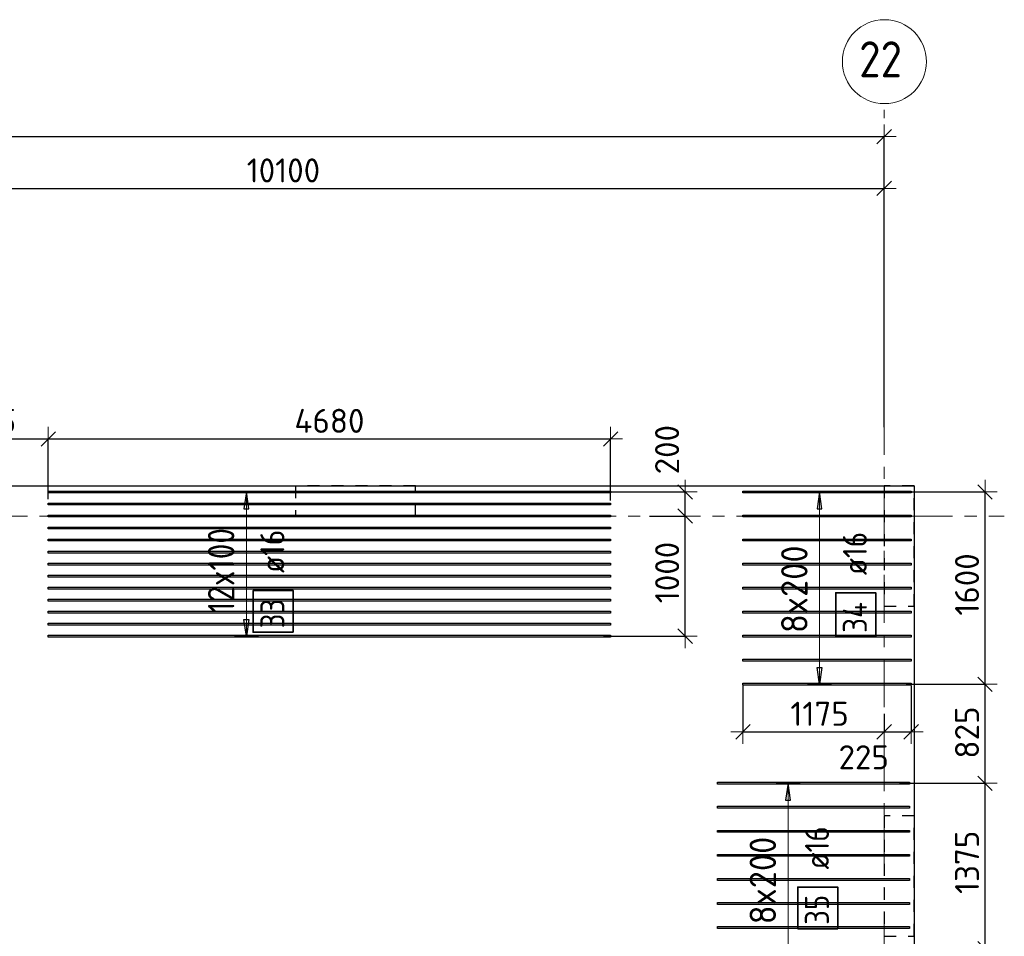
# Model space of a CAD drawing. Header units: metres. Extents: x -38 to 97, y -15 to 21.
# Tile 48 of 132: x 54.4 to 62.6, y 12.9 to 20.53. Entities that reach past the tile are written whole.
import ezdxf

# ---------------------------------------------------------------- set-up
doc = ezdxf.new("R2010")
doc.units = ezdxf.units.M
doc.header["$PDMODE"] = 65
for name, pattern in [('______11', [0.5, 0.4, -0.05, 0, -0.05]), ('______2', [0.0405, 0.03, -0.0105]), ('______5', [1.1, 0.8, -0.1, 0.1, -0.1])]:
    doc.linetypes.add(name, pattern=pattern)
for name, color, linetype, lineweight in [('XR$2$Осевая линия (1)', 7, '______5', 13), ('XR$2$Размерная линия (1)', 7, 'Continuous', 13), ('XR$4$Перекрытие (1)', 7, 'Continuous', 35), ('XR$4$Размерная линия (1)', 7, 'Continuous', 13)]:
    doc.layers.add(name, color=color, linetype=linetype, lineweight=lineweight)
doc.layers.add('XR$4$Арм.стержн.Доп. Арм верхн.зоны Х', color=7, linetype='Continuous', lineweight=35, true_color=0x8c8cff)
doc.layers.add('XR$6$Стена_ бетон несущ.', color=7, linetype='Continuous', lineweight=70, true_color=0xb4b496)
doc.styles.add('ISOCPEUR', font='txt')
doc.dimstyles.new('DIMSTYLE_3', dxfattribs={"dimtxt": 0.2, "dimasz": 0.2, "dimexe": 0, "dimexo": 0, "dimgap": 0.1, "dimtad": 2, "dimdec": 0, "dimlfac": 1000, "dimrnd": 5, "dimzin": 12, "dimdsep": 46, "dimtxsty": 'ISOCPEUR', "dimblk1": 'ALL_ML_STRICH', "dimblk2": 'ALL_ML_STRICH', "dimsah": 1, "dimcen": 0, "dimclrd": 7, "dimclre": 256, "dimclrt": 7, "dimadec": 0, "dimazin": 0, "dimtfac": 1, "dimtdec": 0, "dimtix": 1, "dimtmove": 2, "dimatfit": 3, "dimfxl": 0, "dimtzin": 0, "dimlwd": 0, "dimlwe": -3, "dimarcsym": 0})
doc.dimstyles.new('DIMSTYLE_33', dxfattribs={"dimtxt": 0.2, "dimasz": 0.2, "dimexe": 0, "dimexo": 0, "dimgap": 0.1, "dimtad": 2, "dimdec": 0, "dimlfac": 1000, "dimrnd": 5, "dimzin": 12, "dimdsep": 46, "dimtxsty": 'ISOCPEUR', "dimblk1": 'ALL_ML_STRICH', "dimblk2": 'ALL_ML_STRICH', "dimsah": 1, "dimcen": 0, "dimclrd": 7, "dimclre": 256, "dimclrt": 7, "dimadec": 0, "dimazin": 0, "dimtfac": 1, "dimtdec": 0, "dimtix": 1, "dimtmove": 2, "dimatfit": 3, "dimfxl": 0, "dimtvp": 1.2, "dimtzin": 0, "dimlwd": 0, "dimlwe": -3, "dimarcsym": 0})
doc.dimstyles.new('DIMSTYLE_34', dxfattribs={"dimtxt": 0.2, "dimasz": 0.2, "dimexe": 0, "dimexo": 0, "dimgap": 0.1, "dimtad": 0, "dimdec": 0, "dimlfac": 1000, "dimrnd": 5, "dimzin": 12, "dimdsep": 46, "dimtxsty": 'ISOCPEUR', "dimblk1": 'ALL_ML_STRICH', "dimblk2": 'ALL_ML_STRICH', "dimsah": 1, "dimcen": 0, "dimclrd": 7, "dimclre": 256, "dimclrt": 7, "dimadec": 0, "dimazin": 0, "dimtfac": 1, "dimtdec": 0, "dimtix": 1, "dimtmove": 2, "dimatfit": 3, "dimfxl": 0, "dimtvp": 1.2, "dimtzin": 0, "dimlwd": 0, "dimlwe": -3, "dimarcsym": 0})

# ---------------------------------------------------------------- blocks, each defined once
blk = doc.blocks.new('ALL_ML_STRICH')
at = {"color": 0, "linetype": 'ByBlock', "lineweight": -2}
for p, q in [((0, -0.5), (0, 0.5)), ((-1, 0), (0.5, 0)), ((-0.3, -0.3), (0.3, 0.3))]:
    blk.add_line(p, q, dxfattribs=at)
blk = doc.blocks.new('*D11')
at = {"layer": 'DEFPOINTS', "color": 7, "linetype": 'Continuous', "lineweight": 13, "transparency": 33554687}
for p in [(0.5, 19.5574), (0.5, 19.3768), (61.6, 17.1197)]:
    blk.add_point(p, dxfattribs=at)
at = {"layer": 'XR$2$Размерная линия (1)', "color": 9, "linetype": 'Continuous', "lineweight": -2, "true_color": 0xc7c7c7, "transparency": 33554687}
for p, q in [((0.5, 19.3568), (0.5, 19.5574)), ((61.6, 17.1397), (61.6, 19.5574))]:
    blk.add_line(p, q, dxfattribs=at)
at = {"layer": 'XR$2$Размерная линия (1)', "color": 7, "linetype": 'Continuous', "lineweight": -2, "transparency": 33554687}
blk.add_line((0.5, 19.5574), (61.6, 19.5574), dxfattribs=at)
at = {"layer": 'XR$2$Размерная линия (1)', "color": 7, "linetype": 'Continuous', "lineweight": 13, "transparency": 33554687, "xscale": 0.2, "yscale": 0.2, "zscale": 0.2, "rotation": 180}
blk.add_blockref('ALL_ML_STRICH', (0.5, 19.5574), dxfattribs=at)
at = {"layer": 'XR$2$Размерная линия (1)', "color": 7, "linetype": 'Continuous', "lineweight": 13, "transparency": 33554687, "xscale": 0.2, "yscale": 0.2, "zscale": 0.2}
blk.add_blockref('ALL_ML_STRICH', (61.6, 19.5574), dxfattribs=at)
at = {"layer": 'XR$2$Размерная линия (1)', "color": 7, "linetype": 'Continuous', "lineweight": 13, "transparency": 33554687, "insert": (31.1, 19.7074), "char_height": 0.2, "width": 1, "attachment_point": 5, "style": 'ISOCPEUR'}
blk.add_mtext('\\A1;{61100}', dxfattribs=at)
blk = doc.blocks.new('*D38')
at = {"layer": 'DEFPOINTS', "color": 7, "linetype": 'Continuous', "lineweight": 13, "transparency": 33554687}
for p in [(51.5, 19.1261), (61.6, 17.4912), (51.5, 17.3896)]:
    blk.add_point(p, dxfattribs=at)
at = {"layer": 'XR$2$Размерная линия (1)', "color": 9, "linetype": 'Continuous', "lineweight": -2, "true_color": 0xc7c7c7, "transparency": 33554687}
for p, q in [((51.5, 17.4096), (51.5, 19.1261)), ((61.6, 17.5112), (61.6, 19.1261))]:
    blk.add_line(p, q, dxfattribs=at)
at = {"layer": 'XR$2$Размерная линия (1)', "color": 7, "linetype": 'Continuous', "lineweight": -2, "transparency": 33554687}
blk.add_line((51.5, 19.1261), (61.6, 19.1261), dxfattribs=at)
at = {"layer": 'XR$2$Размерная линия (1)', "color": 7, "linetype": 'Continuous', "lineweight": 13, "transparency": 33554687, "xscale": 0.2, "yscale": 0.2, "zscale": 0.2, "rotation": 180}
blk.add_blockref('ALL_ML_STRICH', (51.5, 19.1261), dxfattribs=at)
at = {"layer": 'XR$2$Размерная линия (1)', "color": 7, "linetype": 'Continuous', "lineweight": 13, "transparency": 33554687, "xscale": 0.2, "yscale": 0.2, "zscale": 0.2}
blk.add_blockref('ALL_ML_STRICH', (61.6, 19.1261), dxfattribs=at)
at = {"layer": 'XR$2$Размерная линия (1)', "color": 7, "linetype": 'Continuous', "lineweight": 13, "transparency": 33554687, "insert": (56.6, 19.2761), "char_height": 0.2, "width": 1, "attachment_point": 5, "style": 'ISOCPEUR'}
blk.add_mtext('\\A1;{10100}', dxfattribs=at)
blk = doc.blocks.new('*D529')
at = {"layer": 'DEFPOINTS', "color": 7, "linetype": 'Continuous', "lineweight": 13, "transparency": 33554687}
for p in [(61.7088, 14.1762), (62.1346, 12.8), (62.4397, 12.8)]:
    blk.add_point(p, dxfattribs=at)
at = {"layer": 'XR$4$Размерная линия (1)', "color": 9, "linetype": 'Continuous', "lineweight": -2, "true_color": 0xc7c7c7, "transparency": 33554687}
for p, q in [((61.7288, 14.1762), (62.4397, 14.1762)), ((62.1546, 12.8), (62.4397, 12.8))]:
    blk.add_line(p, q, dxfattribs=at)
at = {"layer": 'XR$4$Размерная линия (1)', "color": 7, "linetype": 'Continuous', "lineweight": -2, "transparency": 33554687}
blk.add_line((62.4397, 12.8), (62.4397, 14.1762), dxfattribs=at)
at = {"layer": 'XR$4$Размерная линия (1)', "color": 7, "linetype": 'Continuous', "lineweight": 13, "transparency": 33554687, "xscale": 0.2, "yscale": 0.2, "zscale": 0.2}
for p, rotation in [((62.4397, 14.1762), 90), ((62.4397, 12.8), 270)]:
    blk.add_blockref('ALL_ML_STRICH', p, dxfattribs=dict(at, rotation=rotation))
at = {"layer": 'XR$4$Размерная линия (1)', "color": 7, "linetype": 'Continuous', "lineweight": 13, "transparency": 33554687, "insert": (62.2897, 13.5181), "char_height": 0.2, "width": 0.8, "attachment_point": 5, "rotation": 90, "style": 'ISOCPEUR'}
blk.add_mtext('\\A1;{1375}', dxfattribs=at)
blk = doc.blocks.new('*D530')
at = {"layer": 'DEFPOINTS', "color": 7, "linetype": 'Continuous', "lineweight": 13, "transparency": 33554687}
for p in [(61.764, 15.0002), (61.7088, 14.1762), (62.4397, 14.1762)]:
    blk.add_point(p, dxfattribs=at)
at = {"layer": 'XR$4$Размерная линия (1)', "color": 9, "linetype": 'Continuous', "lineweight": -2, "true_color": 0xc7c7c7, "transparency": 33554687}
for p, q in [((61.784, 15.0002), (62.4397, 15.0002)), ((61.7288, 14.1762), (62.4397, 14.1762))]:
    blk.add_line(p, q, dxfattribs=at)
at = {"layer": 'XR$4$Размерная линия (1)', "color": 7, "linetype": 'Continuous', "lineweight": -2, "transparency": 33554687}
blk.add_line((62.4397, 14.1762), (62.4397, 15.0002), dxfattribs=at)
at = {"layer": 'XR$4$Размерная линия (1)', "color": 7, "linetype": 'Continuous', "lineweight": 13, "transparency": 33554687, "xscale": 0.2, "yscale": 0.2, "zscale": 0.2}
for p, rotation in [((62.4397, 15.0002), 90), ((62.4397, 14.1762), 270)]:
    blk.add_blockref('ALL_ML_STRICH', p, dxfattribs=dict(at, rotation=rotation))
at = {"layer": 'XR$4$Размерная линия (1)', "color": 7, "linetype": 'Continuous', "lineweight": 13, "transparency": 33554687, "insert": (62.2897, 14.5982), "char_height": 0.2, "width": 0.6, "attachment_point": 5, "rotation": 90, "style": 'ISOCPEUR'}
blk.add_mtext('\\A1;{825}', dxfattribs=at)
blk = doc.blocks.new('*D531')
at = {"layer": 'DEFPOINTS', "color": 7, "linetype": 'Continuous', "lineweight": 13, "transparency": 33554687}
for p in [(61.7761, 16.6002), (61.764, 15.0002), (62.4397, 15.0002)]:
    blk.add_point(p, dxfattribs=at)
at = {"layer": 'XR$4$Размерная линия (1)', "color": 9, "linetype": 'Continuous', "lineweight": -2, "true_color": 0xc7c7c7, "transparency": 33554687}
for p, q in [((61.7961, 16.6002), (62.4397, 16.6002)), ((61.784, 15.0002), (62.4397, 15.0002))]:
    blk.add_line(p, q, dxfattribs=at)
at = {"layer": 'XR$4$Размерная линия (1)', "color": 7, "linetype": 'Continuous', "lineweight": -2, "transparency": 33554687}
blk.add_line((62.4397, 15.0002), (62.4397, 16.6002), dxfattribs=at)
at = {"layer": 'XR$4$Размерная линия (1)', "color": 7, "linetype": 'Continuous', "lineweight": 13, "transparency": 33554687, "xscale": 0.2, "yscale": 0.2, "zscale": 0.2}
for p, rotation in [((62.4397, 16.6002), 90), ((62.4397, 15.0002), 270)]:
    blk.add_blockref('ALL_ML_STRICH', p, dxfattribs=dict(at, rotation=rotation))
at = {"layer": 'XR$4$Размерная линия (1)', "color": 7, "linetype": 'Continuous', "lineweight": 13, "transparency": 33554687, "insert": (62.2897, 15.8302), "char_height": 0.2, "width": 0.8, "attachment_point": 5, "rotation": 90, "style": 'ISOCPEUR'}
blk.add_mtext('\\A1;{1600}', dxfattribs=at)
blk = doc.blocks.new('*D532')
at = {"layer": 'DEFPOINTS', "color": 7, "linetype": 'Continuous', "lineweight": 13, "transparency": 33554687}
for p in [(60.425, 15.0082), (61.6, 14.7729), (60.425, 14.6042)]:
    blk.add_point(p, dxfattribs=at)
at = {"layer": 'XR$4$Размерная линия (1)', "color": 9, "linetype": 'Continuous', "lineweight": -2, "true_color": 0xc7c7c7, "transparency": 33554687}
for p, q in [((60.425, 14.9882), (60.425, 14.6042)), ((61.6, 14.7529), (61.6, 14.6042))]:
    blk.add_line(p, q, dxfattribs=at)
at = {"layer": 'XR$4$Размерная линия (1)', "color": 7, "linetype": 'Continuous', "lineweight": -2, "transparency": 33554687}
blk.add_line((60.425, 14.6042), (61.6, 14.6042), dxfattribs=at)
at = {"layer": 'XR$4$Размерная линия (1)', "color": 7, "linetype": 'Continuous', "lineweight": 13, "transparency": 33554687, "xscale": 0.2, "yscale": 0.2, "zscale": 0.2, "rotation": 180}
blk.add_blockref('ALL_ML_STRICH', (60.425, 14.6042), dxfattribs=at)
at = {"layer": 'XR$4$Размерная линия (1)', "color": 7, "linetype": 'Continuous', "lineweight": 13, "transparency": 33554687, "xscale": 0.2, "yscale": 0.2, "zscale": 0.2}
blk.add_blockref('ALL_ML_STRICH', (61.6, 14.6042), dxfattribs=at)
at = {"layer": 'XR$4$Размерная линия (1)', "color": 7, "linetype": 'Continuous', "lineweight": 13, "transparency": 33554687, "insert": (61.0625, 14.7542), "char_height": 0.2, "width": 0.8, "attachment_point": 5, "style": 'ISOCPEUR'}
blk.add_mtext('\\A1;{1175}', dxfattribs=at)
blk = doc.blocks.new('*D533')
at = {"layer": 'DEFPOINTS', "color": 7, "linetype": 'Continuous', "lineweight": 13, "transparency": 33554687}
for p in [(61.825, 15.0082), (61.6, 14.7729), (61.6, 14.6042)]:
    blk.add_point(p, dxfattribs=at)
at = {"layer": 'XR$4$Размерная линия (1)', "color": 9, "linetype": 'Continuous', "lineweight": -2, "true_color": 0xc7c7c7, "transparency": 33554687}
for p, q in [((61.825, 14.9882), (61.825, 14.6042)), ((61.6, 14.7529), (61.6, 14.6042))]:
    blk.add_line(p, q, dxfattribs=at)
at = {"layer": 'XR$4$Размерная линия (1)', "color": 7, "linetype": 'Continuous', "lineweight": -2, "transparency": 33554687}
blk.add_line((61.6, 14.6042), (61.825, 14.6042), dxfattribs=at)
at = {"layer": 'XR$4$Размерная линия (1)', "color": 7, "linetype": 'Continuous', "lineweight": 13, "transparency": 33554687, "xscale": 0.2, "yscale": 0.2, "zscale": 0.2, "rotation": 180}
blk.add_blockref('ALL_ML_STRICH', (61.6, 14.6042), dxfattribs=at)
at = {"layer": 'XR$4$Размерная линия (1)', "color": 7, "linetype": 'Continuous', "lineweight": 13, "transparency": 33554687, "xscale": 0.2, "yscale": 0.2, "zscale": 0.2}
blk.add_blockref('ALL_ML_STRICH', (61.825, 14.6042), dxfattribs=at)
at = {"layer": 'XR$4$Размерная линия (1)', "color": 7, "linetype": 'Continuous', "lineweight": 13, "transparency": 33554687, "insert": (61.4299, 14.3924), "char_height": 0.2, "width": 0.6, "attachment_point": 5, "style": 'ISOCPEUR'}
blk.add_mtext('\\A1;{225}', dxfattribs=at)
blk = doc.blocks.new('*D534')
at = {"layer": 'DEFPOINTS', "color": 7, "linetype": 'Continuous', "lineweight": 13, "transparency": 33554687}
for p in [(59.6281, 16.4), (59.2441, 15.4002), (59.9438, 15.4002)]:
    blk.add_point(p, dxfattribs=at)
at = {"layer": 'XR$4$Размерная линия (1)', "color": 9, "linetype": 'Continuous', "lineweight": -2, "true_color": 0xc7c7c7, "transparency": 33554687}
for p, q in [((59.6481, 16.4), (59.9438, 16.4)), ((59.2641, 15.4002), (59.9438, 15.4002))]:
    blk.add_line(p, q, dxfattribs=at)
at = {"layer": 'XR$4$Размерная линия (1)', "color": 7, "linetype": 'Continuous', "lineweight": -2, "transparency": 33554687}
blk.add_line((59.9438, 15.4002), (59.9438, 16.4), dxfattribs=at)
at = {"layer": 'XR$4$Размерная линия (1)', "color": 7, "linetype": 'Continuous', "lineweight": 13, "transparency": 33554687, "xscale": 0.2, "yscale": 0.2, "zscale": 0.2}
for p, rotation in [((59.9438, 16.4), 90), ((59.9438, 15.4002), 270)]:
    blk.add_blockref('ALL_ML_STRICH', p, dxfattribs=dict(at, rotation=rotation))
at = {"layer": 'XR$4$Размерная линия (1)', "color": 7, "linetype": 'Continuous', "lineweight": 13, "transparency": 33554687, "insert": (59.7938, 15.9301), "char_height": 0.2, "width": 0.8, "attachment_point": 5, "rotation": 90, "style": 'ISOCPEUR'}
blk.add_mtext('\\A1;{1000}', dxfattribs=at)
blk = doc.blocks.new('*D535')
at = {"layer": 'DEFPOINTS', "color": 7, "linetype": 'Continuous', "lineweight": 13, "transparency": 33554687}
for p in [(59.2575, 16.6002), (59.6281, 16.4), (59.9438, 16.4)]:
    blk.add_point(p, dxfattribs=at)
at = {"layer": 'XR$4$Размерная линия (1)', "color": 9, "linetype": 'Continuous', "lineweight": -2, "true_color": 0xc7c7c7, "transparency": 33554687}
for p, q in [((59.2775, 16.6002), (59.9438, 16.6002)), ((59.6481, 16.4), (59.9438, 16.4))]:
    blk.add_line(p, q, dxfattribs=at)
at = {"layer": 'XR$4$Размерная линия (1)', "color": 7, "linetype": 'Continuous', "lineweight": -2, "transparency": 33554687}
blk.add_line((59.9438, 16.4), (59.9438, 16.6002), dxfattribs=at)
at = {"layer": 'XR$4$Размерная линия (1)', "color": 7, "linetype": 'Continuous', "lineweight": 13, "transparency": 33554687, "xscale": 0.2, "yscale": 0.2, "zscale": 0.2}
for p, rotation in [((59.9438, 16.6002), 90), ((59.9438, 16.4), 270)]:
    blk.add_blockref('ALL_ML_STRICH', p, dxfattribs=dict(at, rotation=rotation))
at = {"layer": 'XR$4$Размерная линия (1)', "color": 7, "linetype": 'Continuous', "lineweight": 13, "transparency": 33554687, "insert": (59.7932, 16.9524), "char_height": 0.2, "width": 0.6, "attachment_point": 5, "rotation": 90, "style": 'ISOCPEUR'}
blk.add_mtext('\\A1;{200}', dxfattribs=at)
blk = doc.blocks.new('*D650')
at = {"layer": 'DEFPOINTS', "color": 7, "linetype": 'Continuous', "lineweight": 13, "transparency": 33554687}
for p in [(53.6475, 17.042), (53.6475, 16.6112), (54.6429, 16.5207)]:
    blk.add_point(p, dxfattribs=at)
at = {"layer": 'XR$4$Размерная линия (1)', "color": 9, "linetype": 'Continuous', "lineweight": -2, "true_color": 0xc7c7c7, "transparency": 33554687}
for p, q in [((53.6475, 16.6312), (53.6475, 17.042)), ((54.6429, 16.5407), (54.6429, 17.042))]:
    blk.add_line(p, q, dxfattribs=at)
at = {"layer": 'XR$4$Размерная линия (1)', "color": 7, "linetype": 'Continuous', "lineweight": -2, "transparency": 33554687}
blk.add_line((53.6475, 17.042), (54.6429, 17.042), dxfattribs=at)
at = {"layer": 'XR$4$Размерная линия (1)', "color": 7, "linetype": 'Continuous', "lineweight": 13, "transparency": 33554687, "xscale": 0.2, "yscale": 0.2, "zscale": 0.2, "rotation": 180}
blk.add_blockref('ALL_ML_STRICH', (53.6475, 17.042), dxfattribs=at)
at = {"layer": 'XR$4$Размерная линия (1)', "color": 7, "linetype": 'Continuous', "lineweight": 13, "transparency": 33554687, "xscale": 0.2, "yscale": 0.2, "zscale": 0.2}
blk.add_blockref('ALL_ML_STRICH', (54.6429, 17.042), dxfattribs=at)
at = {"layer": 'XR$4$Размерная линия (1)', "color": 7, "linetype": 'Continuous', "lineweight": 13, "transparency": 33554687, "insert": (54.1552, 17.192), "char_height": 0.2, "width": 0.6, "attachment_point": 5, "style": 'ISOCPEUR'}
blk.add_mtext('\\A1;{995}', dxfattribs=at)
blk = doc.blocks.new('*D651')
at = {"layer": 'DEFPOINTS', "color": 7, "linetype": 'Continuous', "lineweight": 13, "transparency": 33554687}
for p in [(54.6429, 17.042), (54.6429, 16.5207), (59.3229, 16.5102)]:
    blk.add_point(p, dxfattribs=at)
at = {"layer": 'XR$4$Размерная линия (1)', "color": 9, "linetype": 'Continuous', "lineweight": -2, "true_color": 0xc7c7c7, "transparency": 33554687}
for p, q in [((54.6429, 16.5407), (54.6429, 17.042)), ((59.3229, 16.5302), (59.3229, 17.042))]:
    blk.add_line(p, q, dxfattribs=at)
at = {"layer": 'XR$4$Размерная линия (1)', "color": 7, "linetype": 'Continuous', "lineweight": -2, "transparency": 33554687}
blk.add_line((54.6429, 17.042), (59.3229, 17.042), dxfattribs=at)
at = {"layer": 'XR$4$Размерная линия (1)', "color": 7, "linetype": 'Continuous', "lineweight": 13, "transparency": 33554687, "xscale": 0.2, "yscale": 0.2, "zscale": 0.2, "rotation": 180}
blk.add_blockref('ALL_ML_STRICH', (54.6429, 17.042), dxfattribs=at)
at = {"layer": 'XR$4$Размерная линия (1)', "color": 7, "linetype": 'Continuous', "lineweight": 13, "transparency": 33554687, "xscale": 0.2, "yscale": 0.2, "zscale": 0.2}
blk.add_blockref('ALL_ML_STRICH', (59.3229, 17.042), dxfattribs=at)
at = {"layer": 'XR$4$Размерная линия (1)', "color": 7, "linetype": 'Continuous', "lineweight": 13, "transparency": 33554687, "insert": (56.9829, 17.192), "char_height": 0.2, "width": 0.8, "attachment_point": 5, "style": 'ISOCPEUR'}
blk.add_mtext('\\A1;{4680}', dxfattribs=at)

msp = doc.modelspace()

# ---------------------------------------------------------------- linework, layer by layer
at = {"layer": 'XR$2$Осевая линия (1)', "color": 253, "linetype": '______11', "lineweight": 13, "true_color": 0xa0a0a0, "transparency": 33554687}
for p, q in [((61.6, -3.39), (61.6, 19.78)), ((-2.63, 16.4), (62.6, 16.4))]:
    msp.add_line(p, q, dxfattribs=at)
at = {"layer": 'XR$2$Осевая линия (1)', "color": 7, "linetype": 'Continuous', "lineweight": 13, "transparency": 33554687}
msp.add_circle((61.6018, 20.1812), 0.3493, dxfattribs=at)
at = {"layer": 'XR$4$Арм.стержн.Доп. Арм верхн.зоны Х', "color": 253, "linetype": 'Continuous', "lineweight": -3, "true_color": 0xa0a0a0, "transparency": 33554687}
for p, q in [((56.2918, 16.6002), (56.1918, 16.6002)), ((56.2918, 16.6002), (56.3918, 16.6002)), ((61.0624, 16.6002), (60.9624, 16.6002)), ((61.0624, 16.6002), (61.1624, 16.6002)), ((56.2918, 15.4002), (56.1918, 15.4002)), ((56.2918, 15.4002), (56.3918, 15.4002)), ((61.0624, 15.0002), (60.9624, 15.0002)), ((61.0624, 15.0002), (61.1624, 15.0002)), ((60.8, 14.1762), (60.7, 14.1762)), ((60.8, 14.1762), (60.9, 14.1762))]:
    msp.add_line(p, q, dxfattribs=at)
at = {"layer": 'XR$4$Арм.стержн.Доп. Арм верхн.зоны Х', "color": 7, "linetype": 'Continuous', "lineweight": 25, "transparency": 33554687}
for p, q in [((56.2918, 16.6002), (56.2718, 16.4602)), ((56.3118, 16.4602), (56.2918, 16.6002)), ((61.0624, 16.6002), (61.0424, 16.4602)), ((61.0824, 16.4602), (61.0624, 16.6002)), ((56.2718, 16.4602), (56.3118, 16.4602)), ((61.0424, 16.4602), (61.0824, 16.4602)), ((56.2918, 15.4002), (56.2718, 15.5402)), ((56.2718, 15.5402), (56.3118, 15.5402)), ((56.3118, 15.5402), (56.2918, 15.4002)), ((61.0624, 15.0002), (61.0424, 15.1402)), ((61.0424, 15.1402), (61.0824, 15.1402)), ((61.0824, 15.1402), (61.0624, 15.0002)), ((60.8, 14.1762), (60.78, 14.0362)), ((60.82, 14.0362), (60.8, 14.1762)), ((60.78, 14.0362), (60.82, 14.0362))]:
    msp.add_line(p, q, dxfattribs=at)
at = {"layer": 'XR$4$Арм.стержн.Доп. Арм верхн.зоны Х', "color": 7, "linetype": 'Continuous', "lineweight": 13, "transparency": 33554687}
for p, q in [((56.2918, 16.6002), (56.2918, 16.6002)), ((56.2918, 15.4002), (56.2918, 16.6002)), ((61.0624, 16.6002), (61.0624, 16.6002)), ((61.0624, 15.0002), (61.0624, 16.6002)), ((56.2918, 15.4002), (56.2918, 15.4002)), ((61.0624, 15.0002), (61.0624, 15.0002)), ((60.8, 14.1762), (60.8, 14.1762)), ((60.8, 12.5762), (60.8, 14.1762))]:
    msp.add_line(p, q, dxfattribs=at)
at = {"layer": 'XR$4$Арм.стержн.Доп. Арм верхн.зоны Х', "color": 7, "linetype": 'Continuous', "lineweight": 25, "transparency": 33554687}
for points in [[(59.3229, 16.5922), (54.6429, 16.5922), (54.6429, 16.6082), (59.3229, 16.6082), (59.3229, 16.5922)], [(61.825, 16.5922), (60.425, 16.5922), (60.425, 16.6082), (61.825, 16.6082), (61.825, 16.5922)], [(59.3229, 16.4922), (54.6429, 16.4922), (54.6429, 16.5082), (59.3229, 16.5082), (59.3229, 16.4922)], [(59.3229, 16.3922), (54.6429, 16.3922), (54.6429, 16.4082), (59.3229, 16.4082), (59.3229, 16.3922)], [(61.825, 16.3922), (60.425, 16.3922), (60.425, 16.4082), (61.825, 16.4082), (61.825, 16.3922)], [(59.3229, 16.2922), (54.6429, 16.2922), (54.6429, 16.3082), (59.3229, 16.3082), (59.3229, 16.2922)], [(59.3229, 16.1922), (54.6429, 16.1922), (54.6429, 16.2082), (59.3229, 16.2082), (59.3229, 16.1922)], [(61.825, 16.1922), (60.425, 16.1922), (60.425, 16.2082), (61.825, 16.2082), (61.825, 16.1922)], [(59.3229, 16.0922), (54.6429, 16.0922), (54.6429, 16.1082), (59.3229, 16.1082), (59.3229, 16.0922)], [(59.3229, 15.9922), (54.6429, 15.9922), (54.6429, 16.0082), (59.3229, 16.0082), (59.3229, 15.9922)], [(61.825, 15.9922), (60.425, 15.9922), (60.425, 16.0082), (61.825, 16.0082), (61.825, 15.9922)], [(59.3229, 15.8922), (54.6429, 15.8922), (54.6429, 15.9082), (59.3229, 15.9082), (59.3229, 15.8922)], [(59.3229, 15.7922), (54.6429, 15.7922), (54.6429, 15.8082), (59.3229, 15.8082), (59.3229, 15.7922)], [(61.825, 15.7922), (60.425, 15.7922), (60.425, 15.8082), (61.825, 15.8082), (61.825, 15.7922)], [(59.3229, 15.6922), (54.6429, 15.6922), (54.6429, 15.7082), (59.3229, 15.7082), (59.3229, 15.6922)], [(59.3229, 15.5922), (54.6429, 15.5922), (54.6429, 15.6082), (59.3229, 15.6082), (59.3229, 15.5922)], [(61.825, 15.5922), (60.425, 15.5922), (60.425, 15.6082), (61.825, 15.6082), (61.825, 15.5922)], [(59.3229, 15.4922), (54.6429, 15.4922), (54.6429, 15.5082), (59.3229, 15.5082), (59.3229, 15.4922)], [(59.3229, 15.3922), (54.6429, 15.3922), (54.6429, 15.4082), (59.3229, 15.4082), (59.3229, 15.3922)], [(61.825, 15.3922), (60.425, 15.3922), (60.425, 15.4082), (61.825, 15.4082), (61.825, 15.3922)], [(61.825, 15.1922), (60.425, 15.1922), (60.425, 15.2082), (61.825, 15.2082), (61.825, 15.1922)], [(61.825, 14.9922), (60.425, 14.9922), (60.425, 15.0082), (61.825, 15.0082), (61.825, 14.9922)], [(61.8118, 14.1682), (60.2118, 14.1682), (60.2118, 14.1842), (61.8118, 14.1842), (61.8118, 14.1682)], [(61.8118, 13.9682), (60.2118, 13.9682), (60.2118, 13.9842), (61.8118, 13.9842), (61.8118, 13.9682)], [(61.8118, 13.7682), (60.2118, 13.7682), (60.2118, 13.7842), (61.8118, 13.7842), (61.8118, 13.7682)], [(61.8118, 13.5682), (60.2118, 13.5682), (60.2118, 13.5842), (61.8118, 13.5842), (61.8118, 13.5682)], [(61.8118, 13.3682), (60.2118, 13.3682), (60.2118, 13.3842), (61.8118, 13.3842), (61.8118, 13.3682)], [(61.8118, 13.1682), (60.2118, 13.1682), (60.2118, 13.1842), (61.8118, 13.1842), (61.8118, 13.1682)], [(61.8118, 12.9682), (60.2118, 12.9682), (60.2118, 12.9842), (61.8118, 12.9842), (61.8118, 12.9682)]]:
    msp.add_lwpolyline(points, dxfattribs=at)
at = {"layer": 'XR$4$Арм.стержн.Доп. Арм верхн.зоны Х', "color": 7, "linetype": 'Continuous', "lineweight": 35, "transparency": 33554687}
for points in [[(56.6813, 15.4323), (56.6813, 15.779), (56.348, 15.779), (56.348, 15.4323), (56.6813, 15.4323)], [(61.5298, 15.3948), (61.5298, 15.7615), (61.1964, 15.7615), (61.1964, 15.3948), (61.5298, 15.3948)], [(61.2137, 12.965), (61.2137, 13.3116), (60.8804, 13.3116), (60.8804, 12.965), (61.2137, 12.965)]]:
    msp.add_lwpolyline(points, dxfattribs=at)
at = {"layer": 'XR$4$Перекрытие (1)', "color": 7, "linetype": 'Continuous', "lineweight": 25, "transparency": 33554687}
for p, q in [((51.6, 16.6502), (61.85, 16.6502)), ((61.85, 16.6502), (61.85, -0.2498))]:
    msp.add_line(p, q, dxfattribs=at)
at = {"layer": 'XR$6$Стена_ бетон несущ.', "color": 253, "linetype": '______2', "lineweight": -3, "true_color": 0xa0a0a0, "transparency": 33554687}
for p, q in [((61.6, 13.9049), (61.6, 12.9049)), ((61.85, 13.9049), (61.6, 13.9049)), ((61.85, 12.9049), (61.85, 13.9049)), ((61.6, 12.9049), (61.85, 12.9049))]:
    msp.add_line(p, q, dxfattribs=at)
for points in [[(57.7, 16.65), (56.7, 16.65), (56.7, 16.4), (57.7, 16.4), (57.7, 16.65)], [(61.85, 16.65), (61.6, 16.65), (61.6, 15.65), (61.85, 15.65), (61.85, 16.65)]]:
    msp.add_lwpolyline(points, close=True, dxfattribs=at)

# ---------------------------------------------------------------- texts
at = {"layer": 'XR$2$Осевая линия (1)', "color": 7, "linetype": 'Continuous', "lineweight": 13, "transparency": 33554687, "insert": (61.3918, 20.0507), "char_height": 0.3, "width": 0.550812, "attachment_point": 7, "style": 'ISOCPEUR'}
msp.add_mtext('\\W0.87;22', dxfattribs=at)
at = {"layer": 'XR$4$Арм.стержн.Доп. Арм верхн.зоны Х', "color": 7, "linetype": 'Continuous', "lineweight": 13, "transparency": 33554687, "char_height": 0.22, "attachment_point": 7, "rotation": 90, "style": 'ISOCPEUR'}
for s, insert, width in [('\\W0.86;12x100', (56.1918, 15.5932), 0.930455), ('\\W0.95;8x200', (60.9624, 15.4262), 0.873359), ('\\W0.95;8x200', (60.7, 13.0022), 0.873359)]:
    msp.add_mtext(s, dxfattribs=dict(at, insert=insert, width=width))
at = {"layer": 'XR$4$Арм.стержн.Доп. Арм верхн.зоны Х', "color": 7, "linetype": 'Continuous', "lineweight": 25, "transparency": 33554687, "char_height": 0.2, "attachment_point": 7, "rotation": 90, "style": 'ISOCPEUR'}
for s, insert, width in [('\\W0.89; ø16 ', (56.608, 15.8123), 0.749105), ('\\W0.89; ø16 ', (61.4564, 15.7948), 0.749105), ('\\W0.87;33', (56.608, 15.4656), 0.367208), ('\\W0.88;34', (61.4564, 15.4282), 0.387995), ('\\W0.89; ø16 ', (61.1404, 13.345), 0.749105), ('\\W0.87;35', (61.1404, 12.9983), 0.367208)]:
    msp.add_mtext(s, dxfattribs=dict(at, insert=insert, width=width))

# ---------------------------------------------------------------- dimensions: what is measured, and where the dimension line sits
at = {"layer": 'XR$2$Размерная линия (1)', "color": 7, "linetype": 'Continuous', "lineweight": 13, "transparency": 33554687}
for base, p1, p2, picture, middle in [((61.6, 19.5574), (0.5, 19.3568), (61.6, 17.1397), '*D11', (31.1, 19.7074)), ((61.6, 19.1261), (51.5, 17.4096), (61.6, 17.5112), '*D38', (56.6, 19.2761))]:
    dim = msp.add_linear_dim(base=base, p1=p1, p2=p2, dimstyle='DIMSTYLE_3', override={"dimpost": '<>', "dimclrd": 7, "dimclre": 9, "dimclrt": 7, "dimlwd": 0, "dimlwe": 65533}, dxfattribs=at)
    dim.commit()
    dim.dimension.update_dxf_attribs({"geometry": picture, "text_midpoint": middle, "dimtype": 160})
at = {"layer": 'XR$4$Размерная линия (1)', "color": 7, "linetype": 'Continuous', "lineweight": 13, "transparency": 33554687}
for base, p1, p2, dimstyle, picture, middle in [((54.6429, 17.042), (53.6475, 16.6312), (54.6429, 16.5407), 'DIMSTYLE_3', '*D650', (54.1552, 17.192)), ((59.3229, 17.042), (54.6429, 16.5407), (59.3229, 16.5302), 'DIMSTYLE_3', '*D651', (56.9829, 17.192)), ((61.6, 14.6042), (60.425, 14.9882), (61.6, 14.7529), 'DIMSTYLE_3', '*D532', (61.0625, 14.7542)), ((61.825, 14.6042), (61.6, 14.7529), (61.825, 14.9882), 'DIMSTYLE_34', '*D533', (61.4299, 14.3924))]:
    dim = msp.add_linear_dim(base=base, p1=p1, p2=p2, dimstyle=dimstyle, override={"dimpost": '<>', "dimclrd": 7, "dimclre": 9, "dimclrt": 7, "dimlwd": 0, "dimlwe": 65533}, dxfattribs=at)
    dim.commit()
    dim.dimension.update_dxf_attribs({"geometry": picture, "text_midpoint": middle, "dimtype": 160})
for base, p1, p2, dimstyle, picture, middle in [((59.9438, 16.6002), (59.6481, 16.4), (59.2775, 16.6002), 'DIMSTYLE_33', '*D535', (59.7932, 16.9524)), ((62.4397, 16.6002), (61.784, 15.0002), (61.7961, 16.6002), 'DIMSTYLE_3', '*D531', (62.2897, 15.8302)), ((59.9438, 16.4), (59.2641, 15.4002), (59.6481, 16.4), 'DIMSTYLE_3', '*D534', (59.7938, 15.9301)), ((62.4397, 15.0002), (61.7288, 14.1762), (61.784, 15.0002), 'DIMSTYLE_3', '*D530', (62.2897, 14.5982)), ((62.4397, 14.1762), (62.1546, 12.8), (61.7288, 14.1762), 'DIMSTYLE_3', '*D529', (62.2897, 13.5181))]:
    dim = msp.add_linear_dim(base=base, p1=p1, p2=p2, angle=90, dimstyle=dimstyle, override={"dimpost": '<>', "dimclrd": 7, "dimclre": 9, "dimclrt": 7, "dimlwd": 0, "dimlwe": 65533}, dxfattribs=at)
    dim.commit()
    dim.dimension.update_dxf_attribs({"geometry": picture, "text_midpoint": middle, "dimtype": 160})

doc.saveas('drawing.dxf')
